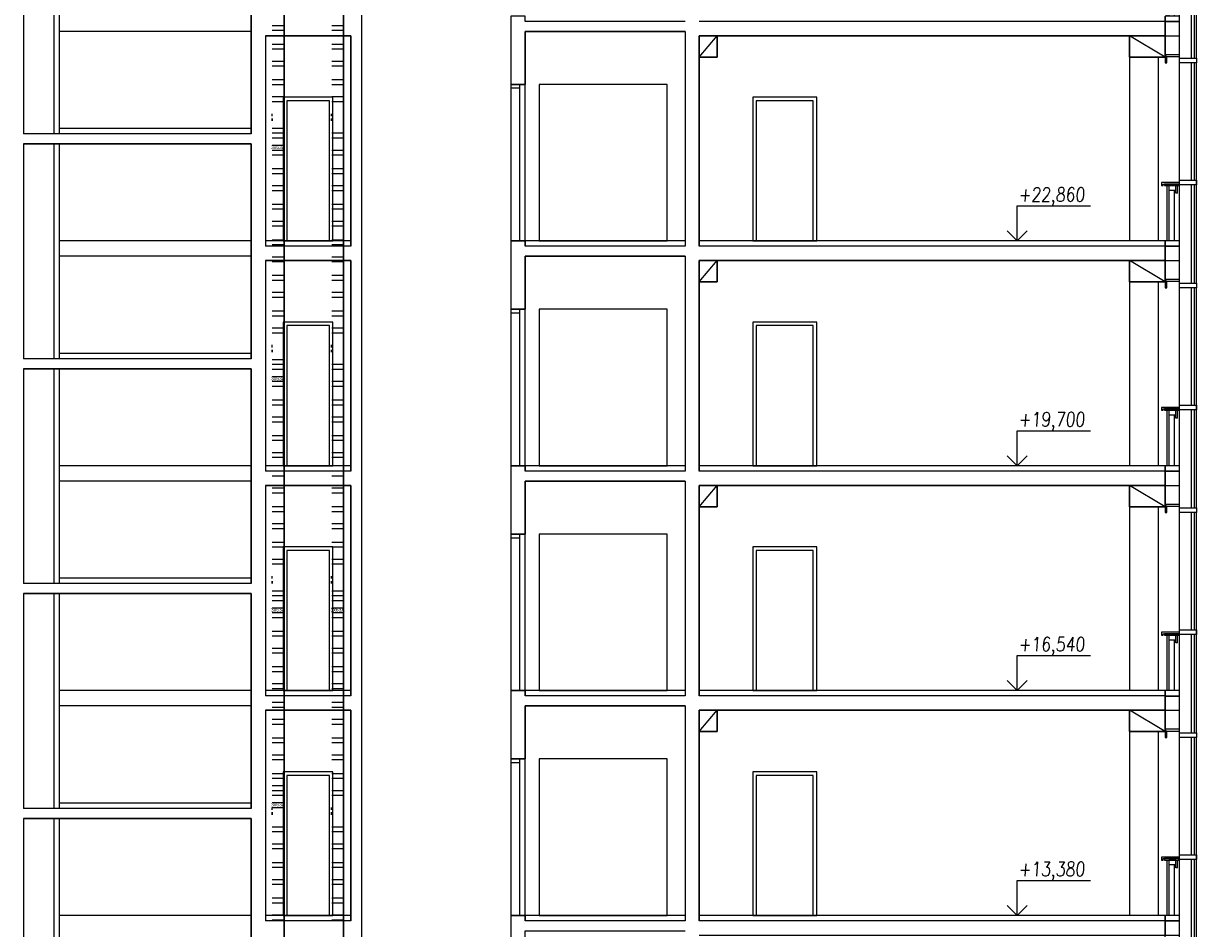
# Model space of a CAD drawing. Header units: millimetres. Extents: x 171 to 266814, y 44 to 350448.
# Tile 92 of 105: x 246774 to 263263, y 288547 to 301266. Entities that reach past the tile are written whole.
import ezdxf

# ---------------------------------------------------------------- set-up
doc = ezdxf.new("R2010")
doc.units = ezdxf.units.MM
doc.header["$LTSCALE"] = 100
doc.linetypes.add('ČÁRKOVANÁ', pattern=[19.05, 12.7, -6.35])
doc.layers.add('DVERE', color=7, linetype='Continuous', true_color=0xf00000)
for name, color, linetype in [('KOTY', 7, 'Continuous'), ('NOVA', 240, 'Continuous'), ('Přípojnice', 202, 'Continuous'), ('TENKA', 253, 'Continuous'), ('TLUSTA', 2, 'Continuous'), ('ŽB', 3, 'Continuous')]:
    doc.layers.add(name, color=color, linetype=linetype)
doc.styles.add('arial', font='arial.ttf', dxfattribs={"width": 0.8, "height": 1})
doc.styles.get("Standard").update_dxf_attribs({"font": 'arial.ttf'})

# ---------------------------------------------------------------- blocks, each defined once
blk = doc.blocks.new('FASADA REZ BLOK 2')
at = {"layer": 'NOVA', "color": 0}
for p, q in [((-175, 670), (-175, 780)), ((-175, 670), (-150, 670)), ((-150, 670), (-150, 715))]:
    blk.add_line(p, q, dxfattribs=at)
for points in [[(-441, 2503), (-200, 2503), (-200, 2568), (-441, 2568)], [(0, 2593), (-200, 2593), (-200, 2618), (0, 2618)], [(0, 2503), (-25, 2503), (-25, 2593), (0, 2593)], [(-441, 788), (-200, 788), (-200, 853), (-441, 853)], [(-200, 820), (50, 820), (50, 780), (30, 780), (30, 800), (-200, 800)], [(-190, 800), (10, 800), (10, 780), (-190, 780)], [(-150, 780), (-50, 780), (-50, 715), (-150, 715)], [(0, -75), (-200, -75), (-200, 0), (0, 0)], [(0, -275), (-200, -275), (-200, -75), (0, -75)]]:
    blk.add_lwpolyline(points, close=True, dxfattribs=at)
for points in [[(-441, -593), (-441, 2503)], [(-411, 853), (-411, 2503)], [(-371, 853), (-371, 2503)], [(-200, -593), (-200, 2503)], [(-411, -593), (-411, 788)], [(-371, -593), (-371, 788)], [(-125, 715), (-125, 0)], [(-50, 715), (-50, 0)], [(-25, 780), (-25, 0)]]:
    blk.add_lwpolyline(points, dxfattribs=at)

msp = doc.modelspace()

# ---------------------------------------------------------------- linework, layer by layer
at = {"layer": 'DVERE', "color": 253}
for p, q in [((255824.253, 300409.625), (254024.253, 300409.625)), ((254024.253, 300409.625), (254024.253, 298209.625)), ((255824.253, 298209.625), (255824.253, 300409.625)), ((251124.256, 300229.625), (250424.256, 300229.625)), ((250424.256, 300229.625), (250424.256, 298209.625)), ((251074.256, 300179.625), (250474.256, 300179.625)), ((250474.256, 300179.625), (250474.256, 298209.625)), ((251074.256, 298209.625), (251074.256, 300179.625)), ((251124.256, 298209.625), (251124.256, 300229.625)), ((257924.253, 300229.625), (257024.253, 300229.625)), ((257024.253, 300229.625), (257024.253, 298209.625)), ((257874.253, 300179.625), (257074.253, 300179.625)), ((257074.253, 300179.625), (257074.253, 298209.625)), ((257874.253, 298209.625), (257874.253, 300179.625)), ((257924.253, 298209.625), (257924.253, 300229.625)), ((250424.256, 298209.625), (251124.256, 298209.625)), ((250474.256, 298209.625), (251074.256, 298209.625)), ((254024.253, 298209.625), (255824.253, 298209.625)), ((257024.253, 298209.625), (257924.253, 298209.625)), ((257074.253, 298209.625), (257874.253, 298209.625)), ((255824.253, 297249.625), (254024.253, 297249.625)), ((254024.253, 297249.625), (254024.253, 295049.625)), ((255824.253, 295049.625), (255824.253, 297249.625)), ((251124.256, 297069.625), (250424.256, 297069.625)), ((250424.256, 297069.625), (250424.256, 295049.625)), ((251074.256, 297019.625), (250474.256, 297019.625)), ((250474.256, 297019.625), (250474.256, 295049.625)), ((251074.256, 295049.625), (251074.256, 297019.625)), ((251124.256, 295049.625), (251124.256, 297069.625)), ((257924.253, 297069.625), (257024.253, 297069.625)), ((257024.253, 297069.625), (257024.253, 295049.625)), ((257874.253, 297019.625), (257074.253, 297019.625)), ((257074.253, 297019.625), (257074.253, 295049.625)), ((257874.253, 295049.625), (257874.253, 297019.625)), ((257924.253, 295049.625), (257924.253, 297069.625)), ((250424.256, 295049.625), (251124.256, 295049.625)), ((250474.256, 295049.625), (251074.256, 295049.625)), ((254024.253, 295049.625), (255824.253, 295049.625)), ((257024.253, 295049.625), (257924.253, 295049.625)), ((257074.253, 295049.625), (257874.253, 295049.625)), ((255824.253, 294089.625), (254024.253, 294089.625)), ((254024.253, 294089.625), (254024.253, 291889.625)), ((255824.253, 291889.625), (255824.253, 294089.625)), ((251124.256, 293909.625), (250424.256, 293909.625)), ((250424.256, 293909.625), (250424.256, 291889.625)), ((251074.256, 293859.625), (250474.256, 293859.625)), ((250474.256, 293859.625), (250474.256, 291889.625)), ((251074.256, 291889.625), (251074.256, 293859.625)), ((251124.256, 291889.625), (251124.256, 293909.625)), ((257924.253, 293909.625), (257024.253, 293909.625)), ((257024.253, 293909.625), (257024.253, 291889.625)), ((257874.253, 293859.625), (257074.253, 293859.625)), ((257074.253, 293859.625), (257074.253, 291889.625)), ((257874.253, 291889.625), (257874.253, 293859.625)), ((257924.253, 291889.625), (257924.253, 293909.625)), ((250424.256, 291889.625), (251124.256, 291889.625)), ((250474.256, 291889.625), (251074.256, 291889.625)), ((254024.253, 291889.625), (255824.253, 291889.625)), ((257024.253, 291889.625), (257924.253, 291889.625)), ((257074.253, 291889.625), (257874.253, 291889.625)), ((255824.253, 290929.625), (254024.253, 290929.625)), ((254024.253, 290929.625), (254024.253, 288729.625)), ((255824.253, 288729.625), (255824.253, 290929.625)), ((251124.256, 290749.625), (250424.256, 290749.625)), ((250424.256, 290749.625), (250424.256, 288729.625)), ((251124.256, 288729.625), (251124.256, 290749.625)), ((257924.253, 290749.625), (257024.253, 290749.625)), ((257024.253, 290749.625), (257024.253, 288729.625)), ((257924.253, 288729.625), (257924.253, 290749.625)), ((251074.256, 290699.625), (250474.256, 290699.625)), ((250474.256, 290699.625), (250474.256, 288729.625)), ((251074.256, 288729.625), (251074.256, 290699.625)), ((257874.253, 290699.625), (257074.253, 290699.625)), ((257074.253, 290699.625), (257074.253, 288729.625)), ((257874.253, 288729.625), (257874.253, 290699.625)), ((250424.256, 288729.625), (251124.256, 288729.625)), ((250474.256, 288729.625), (251074.256, 288729.625)), ((254024.253, 288729.625), (255824.253, 288729.625)), ((257024.253, 288729.625), (257924.253, 288729.625)), ((257074.253, 288729.625), (257874.253, 288729.625))]:
    msp.add_line(p, q, dxfattribs=at)
at = {"layer": 'KOTY', "color": 253}
for p, q in [((260742.852, 298209.625), (260742.852, 298702.862)), ((260742.852, 298702.862), (261773.61, 298702.862)), ((260742.852, 298209.625), (260601.431, 298351.046)), ((260742.852, 298209.625), (260884.274, 298351.046)), ((260742.852, 295049.625), (260742.852, 295542.862)), ((260742.852, 295542.862), (261773.61, 295542.862)), ((260742.852, 295049.625), (260601.431, 295191.046)), ((260742.852, 295049.625), (260884.274, 295191.046)), ((260742.852, 291889.625), (260742.852, 292382.862)), ((260742.852, 292382.862), (261773.61, 292382.862)), ((260742.852, 291889.625), (260601.431, 292031.046)), ((260742.852, 291889.625), (260884.274, 292031.046)), ((260742.852, 288729.625), (260742.852, 289222.862)), ((260742.852, 289222.862), (261773.61, 289222.862)), ((260742.852, 288729.625), (260601.431, 288871.046)), ((260742.852, 288729.625), (260884.274, 288871.046))]:
    msp.add_line(p, q, dxfattribs=at)
at = {"layer": 'Přípojnice'}
for p, q in [((250270.105, 301237.951, 32.182), (250437.105, 301237.951, 32.182)), ((250270.105, 301169.951, 32.182), (250437.105, 301169.951, 32.182)), ((251107.105, 301237.951, 32.182), (251274.105, 301237.951, 32.182)), ((251107.105, 301169.951, 32.182), (251274.105, 301169.951, 32.182)), ((250270.105, 300976.951, 100.182), (250437.105, 300976.951, 100.182)), ((251107.105, 300976.951, 100.182), (251274.105, 300976.951, 100.182)), ((250270.105, 300908.951, 100.182), (250437.105, 300908.951, 100.182)), ((251107.105, 300908.951, 100.182), (251274.105, 300908.951, 100.182)), ((250270.105, 300737.951, 32.182), (250437.105, 300737.951, 32.182)), ((250270.105, 300669.951, 32.182), (250437.105, 300669.951, 32.182)), ((251107.105, 300737.951, 32.182), (251274.105, 300737.951, 32.182)), ((251107.105, 300669.951, 32.182), (251274.105, 300669.951, 32.182)), ((250270.105, 300476.951, 100.182), (250437.105, 300476.951, 100.182)), ((251107.105, 300476.951, 100.182), (251274.105, 300476.951, 100.182)), ((250270.105, 300408.951, 100.182), (250437.105, 300408.951, 100.182)), ((251107.105, 300408.951, 100.182), (251274.105, 300408.951, 100.182)), ((250270.105, 300237.951, 32.182), (250437.105, 300237.951, 32.182)), ((250270.105, 300169.951, 32.182), (250437.105, 300169.951, 32.182)), ((251107.105, 300237.951, 32.182), (251274.105, 300237.951, 32.182)), ((251107.105, 300169.951, 32.182), (251274.105, 300169.951, 32.182)), ((250269.105, 299963.951, 66.182), (250269.105, 299997.951, 66.182)), ((250438.105, 299963.951, 66.182), (250438.105, 299997.951, 66.182)), ((251106.105, 299963.951, 66.182), (251106.105, 299997.951, 66.182)), ((251275.105, 299963.951, 66.182), (251275.105, 299997.951, 66.182)), ((250269.105, 299929.951, 49.182), (250269.105, 299895.951, 49.182)), ((250438.105, 299929.951, 49.182), (250438.105, 299895.951, 49.182)), ((251106.105, 299929.951, 49.182), (251106.105, 299895.951, 49.182)), ((251275.105, 299929.951, 49.182), (251275.105, 299895.951, 49.182)), ((250270.105, 299726.951, 100.182), (250437.105, 299726.951, 100.182)), ((250270.105, 299658.951, 100.182), (250437.105, 299658.951, 100.182)), ((251107.105, 299726.951, 100.182), (251274.105, 299726.951, 100.182)), ((251107.105, 299658.951, 100.182), (251274.105, 299658.951, 100.182)), ((250270.105, 299487.951, 32.182), (250437.105, 299487.951, 32.182)), ((251107.105, 299487.951, 32.182), (251274.105, 299487.951, 32.182)), ((250270.105, 299419.951, 32.182), (250437.105, 299419.951, 32.182)), ((251107.105, 299419.951, 32.182), (251274.105, 299419.951, 32.182)), ((250270.105, 299226.951, 100.182), (250437.105, 299226.951, 100.182)), ((250270.105, 299158.951, 100.182), (250437.105, 299158.951, 100.182)), ((251107.105, 299226.951, 100.182), (251274.105, 299226.951, 100.182)), ((251107.105, 299158.951, 100.182), (251274.105, 299158.951, 100.182)), ((250270.105, 298987.951, 32.182), (250437.105, 298987.951, 32.182)), ((251107.105, 298987.951, 32.182), (251274.105, 298987.951, 32.182)), ((250270.105, 298919.951, 32.182), (250437.105, 298919.951, 32.182)), ((251107.105, 298919.951, 32.182), (251274.105, 298919.951, 32.182)), ((250270.105, 298726.951, 100.182), (250437.105, 298726.951, 100.182)), ((250270.105, 298658.951, 100.182), (250437.105, 298658.951, 100.182)), ((251107.105, 298726.951, 100.182), (251274.105, 298726.951, 100.182)), ((251107.105, 298658.951, 100.182), (251274.105, 298658.951, 100.182)), ((250270.105, 298487.951, 32.182), (250437.105, 298487.951, 32.182)), ((251107.105, 298487.951, 32.182), (251274.105, 298487.951, 32.182)), ((250270.105, 298419.951, 32.182), (250437.105, 298419.951, 32.182)), ((251107.105, 298419.951, 32.182), (251274.105, 298419.951, 32.182)), ((250270.105, 298226.951, 100.182), (250437.105, 298226.951, 100.182)), ((250270.105, 298158.951, 100.182), (250437.105, 298158.951, 100.182)), ((251107.105, 298226.951, 100.182), (251274.105, 298226.951, 100.182)), ((251107.105, 298158.951, 100.182), (251274.105, 298158.951, 100.182)), ((250270.105, 297987.951, 32.182), (250437.105, 297987.951, 32.182)), ((251107.105, 297987.951, 32.182), (251274.105, 297987.951, 32.182)), ((250270.105, 297919.951, 32.182), (250437.105, 297919.951, 32.182)), ((251107.105, 297919.951, 32.182), (251274.105, 297919.951, 32.182)), ((250270.105, 297726.951, 100.182), (250437.105, 297726.951, 100.182)), ((250270.105, 297658.951, 100.182), (250437.105, 297658.951, 100.182)), ((251107.105, 297726.951, 100.182), (251274.105, 297726.951, 100.182)), ((251107.105, 297658.951, 100.182), (251274.105, 297658.951, 100.182)), ((250270.105, 297487.951, 32.182), (250437.105, 297487.951, 32.182)), ((251107.105, 297487.951, 32.182), (251274.105, 297487.951, 32.182)), ((250270.105, 297419.951, 32.182), (250437.105, 297419.951, 32.182)), ((251107.105, 297419.951, 32.182), (251274.105, 297419.951, 32.182)), ((250270.105, 297226.951, 100.182), (250437.105, 297226.951, 100.182)), ((250270.105, 297158.951, 100.182), (250437.105, 297158.951, 100.182)), ((251107.105, 297226.951, 100.182), (251274.105, 297226.951, 100.182)), ((251107.105, 297158.951, 100.182), (251274.105, 297158.951, 100.182)), ((250270.105, 296987.951, 32.182), (250437.105, 296987.951, 32.182)), ((251107.105, 296987.951, 32.182), (251274.105, 296987.951, 32.182)), ((250270.105, 296919.951, 32.182), (250437.105, 296919.951, 32.182)), ((251107.105, 296919.951, 32.182), (251274.105, 296919.951, 32.182)), ((250269.105, 296713.951, 66.182), (250269.105, 296747.951, 66.182)), ((250269.105, 296679.951, 49.182), (250269.105, 296645.951, 49.182)), ((250438.105, 296713.951, 66.182), (250438.105, 296747.951, 66.182)), ((250438.105, 296679.951, 49.182), (250438.105, 296645.951, 49.182)), ((251106.105, 296713.951, 66.182), (251106.105, 296747.951, 66.182)), ((251106.105, 296679.951, 49.182), (251106.105, 296645.951, 49.182)), ((251275.105, 296713.951, 66.182), (251275.105, 296747.951, 66.182)), ((251275.105, 296679.951, 49.182), (251275.105, 296645.951, 49.182)), ((250270.105, 296476.951, 100.182), (250437.105, 296476.951, 100.182)), ((251107.105, 296476.951, 100.182), (251274.105, 296476.951, 100.182)), ((250270.105, 296408.951, 100.182), (250437.105, 296408.951, 100.182)), ((251107.105, 296408.951, 100.182), (251274.105, 296408.951, 100.182)), ((250270.105, 296237.951, 32.182), (250437.105, 296237.951, 32.182)), ((250270.105, 296169.951, 32.182), (250437.105, 296169.951, 32.182)), ((251107.105, 296237.951, 32.182), (251274.105, 296237.951, 32.182)), ((251107.105, 296169.951, 32.182), (251274.105, 296169.951, 32.182)), ((250270.105, 295976.951, 100.182), (250437.105, 295976.951, 100.182)), ((250270.105, 295908.951, 100.182), (250437.105, 295908.951, 100.182)), ((251107.105, 295976.951, 100.182), (251274.105, 295976.951, 100.182)), ((251107.105, 295908.951, 100.182), (251274.105, 295908.951, 100.182)), ((250270.105, 295737.951, 32.182), (250437.105, 295737.951, 32.182)), ((250270.105, 295669.951, 32.182), (250437.105, 295669.951, 32.182)), ((251107.105, 295737.951, 32.182), (251274.105, 295737.951, 32.182)), ((251107.105, 295669.951, 32.182), (251274.105, 295669.951, 32.182)), ((250270.105, 295476.951, 100.182), (250437.105, 295476.951, 100.182)), ((250270.105, 295408.951, 100.182), (250437.105, 295408.951, 100.182)), ((251107.105, 295476.951, 100.182), (251274.105, 295476.951, 100.182)), ((251107.105, 295408.951, 100.182), (251274.105, 295408.951, 100.182)), ((250270.105, 295237.951, 32.182), (250437.105, 295237.951, 32.182)), ((250270.105, 295169.951, 32.182), (250437.105, 295169.951, 32.182)), ((251107.105, 295237.951, 32.182), (251274.105, 295237.951, 32.182)), ((251107.105, 295169.951, 32.182), (251274.105, 295169.951, 32.182)), ((250270.105, 294976.951, 100.182), (250437.105, 294976.951, 100.182)), ((250270.105, 294908.951, 100.182), (250437.105, 294908.951, 100.182)), ((251107.105, 294976.951, 100.182), (251274.105, 294976.951, 100.182)), ((251107.105, 294908.951, 100.182), (251274.105, 294908.951, 100.182)), ((250270.105, 294737.951, 32.182), (250437.105, 294737.951, 32.182)), ((250270.105, 294669.951, 32.182), (250437.105, 294669.951, 32.182)), ((251107.105, 294737.951, 32.182), (251274.105, 294737.951, 32.182)), ((251107.105, 294669.951, 32.182), (251274.105, 294669.951, 32.182)), ((250270.105, 294476.951, 100.182), (250437.105, 294476.951, 100.182)), ((250270.105, 294408.951, 100.182), (250437.105, 294408.951, 100.182)), ((251107.105, 294476.951, 100.182), (251274.105, 294476.951, 100.182)), ((251107.105, 294408.951, 100.182), (251274.105, 294408.951, 100.182)), ((250270.105, 294237.951, 32.182), (250437.105, 294237.951, 32.182)), ((250270.105, 294169.951, 32.182), (250437.105, 294169.951, 32.182)), ((251107.105, 294237.951, 32.182), (251274.105, 294237.951, 32.182)), ((251107.105, 294169.951, 32.182), (251274.105, 294169.951, 32.182)), ((250270.105, 293976.951, 100.182), (250437.105, 293976.951, 100.182)), ((250270.105, 293908.951, 100.182), (250437.105, 293908.951, 100.182)), ((251107.105, 293976.951, 100.182), (251274.105, 293976.951, 100.182)), ((251107.105, 293908.951, 100.182), (251274.105, 293908.951, 100.182)), ((250270.105, 293737.951, 32.182), (250437.105, 293737.951, 32.182)), ((251107.105, 293737.951, 32.182), (251274.105, 293737.951, 32.182)), ((250270.105, 293669.951, 32.182), (250437.105, 293669.951, 32.182)), ((251107.105, 293669.951, 32.182), (251274.105, 293669.951, 32.182)), ((250269.105, 293463.951, 66.182), (250269.105, 293497.951, 66.182)), ((250269.105, 293429.951, 49.182), (250269.105, 293395.951, 49.182)), ((250438.105, 293463.951, 66.182), (250438.105, 293497.951, 66.182)), ((250438.105, 293429.951, 49.182), (250438.105, 293395.951, 49.182)), ((251106.105, 293463.951, 66.182), (251106.105, 293497.951, 66.182)), ((251106.105, 293429.951, 49.182), (251106.105, 293395.951, 49.182)), ((251275.105, 293463.951, 66.182), (251275.105, 293497.951, 66.182)), ((251275.105, 293429.951, 49.182), (251275.105, 293395.951, 49.182)), ((250270.105, 293226.951, 100.182), (250437.105, 293226.951, 100.182)), ((251107.105, 293226.951, 100.182), (251274.105, 293226.951, 100.182)), ((250270.105, 293158.951, 100.182), (250437.105, 293158.951, 100.182)), ((251107.105, 293158.951, 100.182), (251274.105, 293158.951, 100.182)), ((250270.105, 292987.951, 32.182), (250437.105, 292987.951, 32.182)), ((250270.105, 292919.951, 32.182), (250437.105, 292919.951, 32.182)), ((251107.105, 292987.951, 32.182), (251274.105, 292987.951, 32.182)), ((251107.105, 292919.951, 32.182), (251274.105, 292919.951, 32.182)), ((250270.105, 292726.951, 100.182), (250437.105, 292726.951, 100.182)), ((251107.105, 292726.951, 100.182), (251274.105, 292726.951, 100.182)), ((250270.105, 292658.951, 100.182), (250437.105, 292658.951, 100.182)), ((251107.105, 292658.951, 100.182), (251274.105, 292658.951, 100.182)), ((250270.105, 292487.951, 32.182), (250437.105, 292487.951, 32.182)), ((250270.105, 292419.951, 32.182), (250437.105, 292419.951, 32.182)), ((251107.105, 292487.951, 32.182), (251274.105, 292487.951, 32.182)), ((251107.105, 292419.951, 32.182), (251274.105, 292419.951, 32.182)), ((250270.105, 292226.951, 100.182), (250437.105, 292226.951, 100.182)), ((251107.105, 292226.951, 100.182), (251274.105, 292226.951, 100.182)), ((250270.105, 292158.951, 100.182), (250437.105, 292158.951, 100.182)), ((251107.105, 292158.951, 100.182), (251274.105, 292158.951, 100.182)), ((250270.105, 291987.951, 32.182), (250437.105, 291987.951, 32.182)), ((250270.105, 291919.951, 32.182), (250437.105, 291919.951, 32.182)), ((251107.105, 291987.951, 32.182), (251274.105, 291987.951, 32.182)), ((251107.105, 291919.951, 32.182), (251274.105, 291919.951, 32.182)), ((250270.105, 291726.951, 100.182), (250437.105, 291726.951, 100.182)), ((251107.105, 291726.951, 100.182), (251274.105, 291726.951, 100.182)), ((250270.105, 291658.951, 100.182), (250437.105, 291658.951, 100.182)), ((251107.105, 291658.951, 100.182), (251274.105, 291658.951, 100.182)), ((250270.105, 291487.951, 32.182), (250437.105, 291487.951, 32.182)), ((250270.105, 291419.951, 32.182), (250437.105, 291419.951, 32.182)), ((251107.105, 291487.951, 32.182), (251274.105, 291487.951, 32.182)), ((251107.105, 291419.951, 32.182), (251274.105, 291419.951, 32.182)), ((250270.105, 291226.951, 100.182), (250437.105, 291226.951, 100.182)), ((251107.105, 291226.951, 100.182), (251274.105, 291226.951, 100.182)), ((250270.105, 291158.951, 100.182), (250437.105, 291158.951, 100.182)), ((251107.105, 291158.951, 100.182), (251274.105, 291158.951, 100.182)), ((250270.105, 290987.951, 32.182), (250437.105, 290987.951, 32.182)), ((250270.105, 290919.951, 32.182), (250437.105, 290919.951, 32.182)), ((251107.105, 290987.951, 32.182), (251274.105, 290987.951, 32.182)), ((251107.105, 290919.951, 32.182), (251274.105, 290919.951, 32.182)), ((250270.105, 290726.951, 100.182), (250437.105, 290726.951, 100.182)), ((251107.105, 290726.951, 100.182), (251274.105, 290726.951, 100.182)), ((250270.105, 290658.951, 100.182), (250437.105, 290658.951, 100.182)), ((251107.105, 290658.951, 100.182), (251274.105, 290658.951, 100.182)), ((250270.105, 290487.951, 32.182), (250437.105, 290487.951, 32.182)), ((250270.105, 290419.951, 32.182), (250437.105, 290419.951, 32.182)), ((251107.105, 290487.951, 32.182), (251274.105, 290487.951, 32.182)), ((251107.105, 290419.951, 32.182), (251274.105, 290419.951, 32.182)), ((250269.105, 290213.951, 66.182), (250269.105, 290247.951, 66.182)), ((250438.105, 290213.951, 66.182), (250438.105, 290247.951, 66.182)), ((251106.105, 290213.951, 66.182), (251106.105, 290247.951, 66.182)), ((251275.105, 290213.951, 66.182), (251275.105, 290247.951, 66.182)), ((250269.105, 290179.951, 49.182), (250269.105, 290145.951, 49.182)), ((250438.105, 290179.951, 49.182), (250438.105, 290145.951, 49.182)), ((251106.105, 290179.951, 49.182), (251106.105, 290145.951, 49.182)), ((251275.105, 290179.951, 49.182), (251275.105, 290145.951, 49.182)), ((250270.105, 289976.951, 100.182), (250437.105, 289976.951, 100.182)), ((250270.105, 289908.951, 100.182), (250437.105, 289908.951, 100.182)), ((251107.105, 289976.951, 100.182), (251274.105, 289976.951, 100.182)), ((251107.105, 289908.951, 100.182), (251274.105, 289908.951, 100.182)), ((250270.105, 289737.951, 32.182), (250437.105, 289737.951, 32.182)), ((251107.105, 289737.951, 32.182), (251274.105, 289737.951, 32.182)), ((250270.105, 289669.951, 32.182), (250437.105, 289669.951, 32.182)), ((251107.105, 289669.951, 32.182), (251274.105, 289669.951, 32.182)), ((250270.105, 289476.951, 100.182), (250437.105, 289476.951, 100.182)), ((250270.105, 289408.951, 100.182), (250437.105, 289408.951, 100.182)), ((251107.105, 289476.951, 100.182), (251274.105, 289476.951, 100.182)), ((251107.105, 289408.951, 100.182), (251274.105, 289408.951, 100.182)), ((250270.105, 289237.951, 32.182), (250437.105, 289237.951, 32.182)), ((251107.105, 289237.951, 32.182), (251274.105, 289237.951, 32.182)), ((250270.105, 289169.951, 32.182), (250437.105, 289169.951, 32.182)), ((251107.105, 289169.951, 32.182), (251274.105, 289169.951, 32.182)), ((250270.105, 288976.951, 100.182), (250437.105, 288976.951, 100.182)), ((250270.105, 288908.951, 100.182), (250437.105, 288908.951, 100.182)), ((251107.105, 288976.951, 100.182), (251274.105, 288976.951, 100.182)), ((251107.105, 288908.951, 100.182), (251274.105, 288908.951, 100.182)), ((250270.105, 288737.951, 32.182), (250437.105, 288737.951, 32.182)), ((251107.105, 288737.951, 32.182), (251274.105, 288737.951, 32.182)), ((250270.105, 288669.951, 32.182), (250437.105, 288669.951, 32.182)), ((251107.105, 288669.951, 32.182), (251274.105, 288669.951, 32.182))]:
    msp.add_line(p, q, dxfattribs=at)
at = {"layer": 'Přípojnice', "color": 3}
for p, q in [((250270.105, 299794.951, 200.364), (250437.105, 299794.951, 200.364)), ((250270.105, 299726.951, 200.364), (250437.105, 299726.951, 200.364)), ((250270.105, 299555.951, 132.364), (250437.105, 299555.951, 132.364)), ((250270.105, 299487.951, 132.364), (250437.105, 299487.951, 132.364)), ((250270.105, 296544.951, 200.364), (250437.105, 296544.951, 200.364)), ((250270.105, 296476.951, 200.364), (250437.105, 296476.951, 200.364)), ((250270.105, 296305.951, 132.364), (250437.105, 296305.951, 132.364)), ((250270.105, 296237.951, 132.364), (250437.105, 296237.951, 132.364)), ((250270.105, 293294.951, 200.364), (250437.105, 293294.951, 200.364)), ((250270.105, 293226.951, 200.364), (250437.105, 293226.951, 200.364)), ((251107.105, 293294.951, 200.364), (251274.105, 293294.951, 200.364)), ((251107.105, 293226.951, 200.364), (251274.105, 293226.951, 200.364)), ((250270.105, 293055.951, 132.364), (250437.105, 293055.951, 132.364)), ((251107.105, 293055.951, 132.364), (251274.105, 293055.951, 132.364)), ((250270.105, 292987.951, 132.364), (250437.105, 292987.951, 132.364)), ((251107.105, 292987.951, 132.364), (251274.105, 292987.951, 132.364)), ((250270.105, 290555.951, 132.364), (250437.105, 290555.951, 132.364)), ((250270.105, 290487.951, 132.364), (250437.105, 290487.951, 132.364)), ((250270.105, 290316.951, 64.364), (250437.105, 290316.951, 64.364)), ((250270.105, 290248.951, 64.364), (250437.105, 290248.951, 64.364))]:
    msp.add_line(p, q, dxfattribs=at)
at = {"layer": 'Přípojnice'}
for points in [[(250438.105, 299946.951, 32.182), (250438.105, 303196.951, 32.182), (250438.105, 303196.951, 100.182), (250438.105, 299946.951, 100.182)], [(251275.105, 299946.951, 32.182), (251275.105, 303196.951, 32.182), (251275.105, 303196.951, 100.182), (251275.105, 299946.951, 100.182)], [(250438.105, 296696.951, 32.182), (250438.105, 299946.951, 32.182), (250438.105, 299946.951, 100.182), (250438.105, 296696.951, 100.182)], [(251275.105, 296696.951, 32.182), (251275.105, 299946.951, 32.182), (251275.105, 299946.951, 100.182), (251275.105, 296696.951, 100.182)], [(250438.105, 293446.951, 32.182), (250438.105, 296696.951, 32.182), (250438.105, 296696.951, 100.182), (250438.105, 293446.951, 100.182)], [(251275.105, 293446.951, 32.182), (251275.105, 296696.951, 32.182), (251275.105, 296696.951, 100.182), (251275.105, 293446.951, 100.182)], [(250438.105, 290196.951, 32.182), (250438.105, 293446.951, 32.182), (250438.105, 293446.951, 100.182), (250438.105, 290196.951, 100.182)], [(251275.105, 290196.951, 32.182), (251275.105, 293446.951, 32.182), (251275.105, 293446.951, 100.182), (251275.105, 290196.951, 100.182)], [(250438.105, 286946.951, 32.182), (250438.105, 290196.951, 32.182), (250438.105, 290196.951, 100.182), (250438.105, 286946.951, 100.182)], [(251275.105, 286946.951, 32.182), (251275.105, 290196.951, 32.182), (251275.105, 290196.951, 100.182), (251275.105, 286946.951, 100.182)]]:
    msp.add_polyline3d(points, dxfattribs=at)
at = {"layer": 'Přípojnice', "extrusion": (1, 7.9602e-16, -6.12323e-17)}
for centre in [(299912.951, 66.182, 250269.105), (299912.951, 66.182, 250438.105), (299912.951, 66.182, 251106.105), (299912.951, 66.182, 251275.105)]:
    msp.add_circle(centre, 17, dxfattribs=at)
at = {"layer": 'Přípojnice', "extrusion": (1, 6.73556e-16, -6.12323e-17)}
for centre in [(296662.951, 66.182, 250269.105), (296662.951, 66.182, 250438.105), (296662.951, 66.182, 251106.105), (296662.951, 66.182, 251275.105)]:
    msp.add_circle(centre, 17, dxfattribs=at)
at = {"layer": 'Přípojnice', "extrusion": (1, 5.51091e-16, -6.12323e-17)}
for centre in [(293412.951, 66.182, 250269.105), (293412.951, 66.182, 250438.105), (293412.951, 66.182, 251106.105), (293412.951, 66.182, 251275.105)]:
    msp.add_circle(centre, 17, dxfattribs=at)
at = {"layer": 'Přípojnice', "extrusion": (1, 4.28626e-16, -6.12323e-17)}
for centre in [(290162.951, 66.182, 250269.105), (290162.951, 66.182, 250438.105), (290162.951, 66.182, 251106.105), (290162.951, 66.182, 251275.105)]:
    msp.add_circle(centre, 17, dxfattribs=at)
at = {"layer": 'TENKA', "color": 253, "linetype": 'ČÁRKOVANÁ', "ltscale": 10}
for p, q in [((249974.253, 301154.625), (247274.253, 301154.625)), ((262722.365, 300794.597), (262722.365, 298209.597)), ((249974.253, 298209.625), (247274.253, 298209.625)), ((249974.253, 297994.625), (247274.253, 297994.625)), ((262722.365, 297634.597), (262722.365, 295049.597)), ((249974.253, 295049.625), (247274.253, 295049.625)), ((249974.253, 294834.625), (247274.253, 294834.625)), ((262722.365, 294474.597), (262722.365, 291889.597)), ((249974.253, 291889.625), (247274.253, 291889.625)), ((249974.253, 291674.625), (247274.253, 291674.625)), ((262722.365, 291314.597), (262722.365, 288729.597)), ((249974.253, 288729.625), (247274.253, 288729.625))]:
    msp.add_line(p, q, dxfattribs=at)
at = {"layer": 'TENKA', "color": 253}
for p, q in [((256274.253, 300794.625), (256524.253, 301094.625)), ((262822.365, 300794.597), (262322.365, 301094.597)), ((262322.365, 301094.597), (262322.365, 298209.597)), ((253749.253, 300409.625), (253624.253, 300409.625)), ((253824.253, 300409.625), (253624.253, 300409.625)), ((253624.253, 300409.625), (253624.253, 298209.625)), ((253624.253, 300359.625), (253749.253, 300359.625)), ((253749.253, 298209.625), (253749.253, 300409.625)), ((253824.253, 298209.625), (253824.253, 300409.625)), ((253624.253, 300229.625), (253624.253, 300179.625)), ((253749.253, 300179.625), (253749.253, 300229.625)), ((249974.253, 299714.625), (247274.253, 299714.625)), ((251374.253, 298134.625), (250174.253, 298134.625)), ((253624.253, 298209.625), (253824.253, 298209.625)), ((253824.253, 298209.625), (253824.253, 298134.625)), ((256074.253, 298134.625), (253824.253, 298134.625)), ((262824.253, 298134.625), (256274.253, 298134.625)), ((256274.253, 297634.625), (256524.253, 297934.625)), ((262822.365, 297634.597), (262322.365, 297934.597)), ((262322.365, 297934.597), (262322.365, 295049.597)), ((253749.253, 297249.625), (253624.253, 297249.625)), ((253824.253, 297249.625), (253624.253, 297249.625)), ((253624.253, 297249.625), (253624.253, 295049.625)), ((253624.253, 297199.625), (253749.253, 297199.625)), ((253749.253, 295049.625), (253749.253, 297249.625)), ((253824.253, 295049.625), (253824.253, 297249.625)), ((253624.253, 297069.625), (253624.253, 297019.625)), ((253749.253, 297019.625), (253749.253, 297069.625)), ((249974.253, 296554.625), (247274.253, 296554.625)), ((253624.253, 295049.625), (253824.253, 295049.625)), ((253824.253, 295049.625), (253824.253, 294974.625)), ((251374.253, 294974.625), (250174.253, 294974.625)), ((256074.253, 294974.625), (253824.253, 294974.625)), ((262824.253, 294974.625), (256274.253, 294974.625)), ((256274.253, 294474.625), (256524.253, 294774.625)), ((262822.365, 294474.597), (262322.365, 294774.597)), ((262322.365, 294774.597), (262322.365, 291889.597)), ((253749.253, 294089.625), (253624.253, 294089.625)), ((253824.253, 294089.625), (253624.253, 294089.625)), ((253624.253, 294089.625), (253624.253, 291889.625)), ((253624.253, 294039.625), (253749.253, 294039.625)), ((253749.253, 291889.625), (253749.253, 294089.625)), ((253824.253, 291889.625), (253824.253, 294089.625)), ((253624.253, 293909.625), (253624.253, 293859.625)), ((253749.253, 293859.625), (253749.253, 293909.625)), ((249974.253, 293394.625), (247274.253, 293394.625)), ((253624.253, 291889.625), (253824.253, 291889.625)), ((253824.253, 291889.625), (253824.253, 291814.625)), ((251374.253, 291814.625), (250174.253, 291814.625)), ((256074.253, 291814.625), (253824.253, 291814.625)), ((262824.253, 291814.625), (256274.253, 291814.625)), ((256274.253, 291314.625), (256524.253, 291614.625)), ((262822.365, 291314.597), (262322.365, 291614.597)), ((262322.365, 291614.597), (262322.365, 288729.597)), ((253749.253, 290929.625), (253624.253, 290929.625)), ((253824.253, 290929.625), (253624.253, 290929.625)), ((253624.253, 290929.625), (253624.253, 288729.625)), ((253624.253, 290879.625), (253749.253, 290879.625)), ((253749.253, 288729.625), (253749.253, 290929.625)), ((253824.253, 288729.625), (253824.253, 290929.625)), ((253624.253, 290749.625), (253624.253, 290699.625)), ((253749.253, 290699.625), (253749.253, 290749.625)), ((249974.253, 290234.625), (247274.253, 290234.625)), ((253624.253, 288729.625), (253824.253, 288729.625)), ((253824.253, 288729.625), (253824.253, 288654.625)), ((251374.253, 288654.625), (250174.253, 288654.625)), ((256074.253, 288654.625), (253824.253, 288654.625)), ((262824.253, 288654.625), (256274.253, 288654.625))]:
    msp.add_line(p, q, dxfattribs=at)
at = {"layer": 'TLUSTA', "color": 253}
for p, q in [((246774.253, 302734.625), (246774.253, 299714.625)), ((247199.253, 302734.625), (247199.253, 299714.625)), ((247274.253, 302734.625), (247274.253, 299714.625)), ((249974.253, 302734.625), (249974.253, 299714.625)), ((249974.253, 302734.625), (249974.253, 299714.625)), ((253624.253, 301369.625), (253624.253, 300409.625)), ((262822.365, 301094.597), (262822.365, 301369.597)), ((250174.253, 301094.625), (250174.253, 298134.625)), ((251374.253, 301094.625), (250174.253, 301094.625)), ((251374.253, 301094.625), (251374.253, 298134.625)), ((253824.253, 301154.625), (253824.253, 300409.625)), ((256074.253, 301154.625), (253824.253, 301154.625)), ((256274.253, 301094.625), (256524.253, 301094.625)), ((256274.253, 300794.625), (256274.253, 301094.625)), ((262824.253, 301094.625), (256274.253, 301094.625)), ((256274.253, 301094.625), (256274.253, 298134.625)), ((256524.253, 301094.625), (256524.253, 300794.625)), ((262822.365, 301094.597), (262322.365, 301094.597)), ((262322.365, 301094.597), (262322.365, 300794.597)), ((262822.365, 300794.597), (262822.365, 301094.597)), ((256524.253, 300794.625), (256274.253, 300794.625)), ((262322.365, 300794.597), (262822.365, 300794.597)), ((253624.253, 300409.625), (253824.253, 300409.625)), ((249974.253, 299789.625), (247274.253, 299789.625)), ((247274.253, 299714.625), (246774.253, 299714.625)), ((249974.253, 299574.625), (246774.253, 299574.625)), ((246774.253, 299574.625), (246774.253, 296554.625)), ((247199.253, 299574.625), (247199.253, 296554.625)), ((247274.253, 299574.625), (247274.253, 296554.625)), ((249974.253, 299574.625), (249974.253, 296554.625)), ((249974.253, 299574.625), (249974.253, 296554.625)), ((251374.253, 298209.625), (250174.253, 298209.625)), ((253624.253, 298209.625), (253624.253, 297249.625)), ((256074.253, 298209.625), (253624.253, 298209.625)), ((262824.253, 298209.625), (256274.253, 298209.625)), ((262822.365, 297634.597), (262822.365, 298209.597)), ((253824.253, 297994.625), (253824.253, 297249.625)), ((256074.253, 297994.625), (253824.253, 297994.625)), ((250174.253, 297934.625), (250174.253, 294974.625)), ((251374.253, 297934.625), (250174.253, 297934.625)), ((251374.253, 297934.625), (251374.253, 294974.625)), ((256274.253, 297934.625), (256524.253, 297934.625)), ((256274.253, 297634.625), (256274.253, 297934.625)), ((262824.253, 297934.625), (256274.253, 297934.625)), ((256274.253, 297934.625), (256274.253, 294974.625)), ((256524.253, 297934.625), (256524.253, 297634.625)), ((262822.365, 297934.597), (262322.365, 297934.597)), ((262322.365, 297934.597), (262322.365, 297634.597)), ((256524.253, 297634.625), (256274.253, 297634.625)), ((262322.365, 297634.597), (262822.365, 297634.597)), ((253624.253, 297249.625), (253824.253, 297249.625)), ((247274.253, 296554.625), (246774.253, 296554.625)), ((249974.253, 296629.625), (247274.253, 296629.625)), ((249974.253, 296414.625), (246774.253, 296414.625)), ((246774.253, 296414.625), (246774.253, 293394.625)), ((247199.253, 296414.625), (247199.253, 293394.625)), ((247274.253, 296414.625), (247274.253, 293394.625)), ((249974.253, 296414.625), (249974.253, 293394.625)), ((249974.253, 296414.625), (249974.253, 293394.625)), ((251374.253, 295049.625), (250174.253, 295049.625)), ((253624.253, 295049.625), (253624.253, 294089.625)), ((256074.253, 295049.625), (253624.253, 295049.625)), ((262824.253, 295049.625), (256274.253, 295049.625)), ((262822.365, 294774.597), (262822.365, 295049.597)), ((253824.253, 294834.625), (253824.253, 294089.625)), ((256074.253, 294834.625), (253824.253, 294834.625)), ((250174.253, 294774.625), (250174.253, 291814.625)), ((251374.253, 294774.625), (250174.253, 294774.625)), ((251374.253, 294774.625), (251374.253, 291814.625)), ((256274.253, 294774.625), (256524.253, 294774.625)), ((256274.253, 294474.625), (256274.253, 294774.625)), ((262824.253, 294774.625), (256274.253, 294774.625)), ((256274.253, 294774.625), (256274.253, 291814.625)), ((256524.253, 294774.625), (256524.253, 294474.625)), ((262822.365, 294774.597), (262322.365, 294774.597)), ((262322.365, 294774.597), (262322.365, 294474.597)), ((262822.365, 294474.597), (262822.365, 294774.597)), ((256524.253, 294474.625), (256274.253, 294474.625)), ((262322.365, 294474.597), (262822.365, 294474.597)), ((253624.253, 294089.625), (253824.253, 294089.625)), ((247274.253, 293394.625), (246774.253, 293394.625)), ((249974.253, 293469.625), (247274.253, 293469.625)), ((249974.253, 293254.625), (246774.253, 293254.625)), ((246774.253, 293254.625), (246774.253, 290234.625)), ((247199.253, 293254.625), (247199.253, 290234.625)), ((247274.253, 293254.625), (247274.253, 290234.625)), ((249974.253, 293254.625), (249974.253, 290234.625)), ((249974.253, 293254.625), (249974.253, 290234.625)), ((251374.253, 291889.625), (250174.253, 291889.625)), ((253624.253, 291889.625), (253624.253, 290929.625)), ((256074.253, 291889.625), (253624.253, 291889.625)), ((262824.253, 291889.625), (256274.253, 291889.625)), ((262822.365, 291614.597), (262822.365, 291889.597)), ((250174.253, 291614.625), (250174.253, 288654.625)), ((251374.253, 291614.625), (250174.253, 291614.625)), ((251374.253, 291614.625), (251374.253, 288654.625)), ((253824.253, 291674.625), (253824.253, 290929.625)), ((256074.253, 291674.625), (253824.253, 291674.625)), ((256274.253, 291614.625), (256524.253, 291614.625)), ((256274.253, 291314.625), (256274.253, 291614.625)), ((262824.253, 291614.625), (256274.253, 291614.625)), ((256274.253, 291614.625), (256274.253, 288654.625)), ((256524.253, 291614.625), (256524.253, 291314.625)), ((262822.365, 291614.597), (262322.365, 291614.597)), ((262322.365, 291614.597), (262322.365, 291314.597)), ((262822.365, 291314.597), (262822.365, 291614.597)), ((256524.253, 291314.625), (256274.253, 291314.625)), ((262322.365, 291314.597), (262822.365, 291314.597)), ((253624.253, 290929.625), (253824.253, 290929.625)), ((247274.253, 290234.625), (246774.253, 290234.625)), ((249974.253, 290309.625), (247274.253, 290309.625)), ((249974.253, 290094.625), (246774.253, 290094.625)), ((246774.253, 290094.625), (246774.253, 287074.625)), ((247199.253, 290094.625), (247199.253, 287074.625)), ((247274.253, 290094.625), (247274.253, 287074.625)), ((249974.253, 290094.625), (249974.253, 287074.625)), ((249974.253, 290094.625), (249974.253, 287074.625)), ((251374.253, 288729.625), (250174.253, 288729.625)), ((253624.253, 288729.625), (253624.253, 287769.625)), ((256074.253, 288729.625), (253624.253, 288729.625)), ((262824.253, 288729.625), (256274.253, 288729.625)), ((262822.365, 288154.597), (262822.365, 288729.597))]:
    msp.add_line(p, q, dxfattribs=at)
at = {"layer": 'ŽB', "color": 253}
for p, q in [((251524.253, 332894.625), (251524.253, 264329.625)), ((256074.253, 301154.625), (256074.253, 298134.625)), ((256074.253, 297994.625), (256074.253, 294974.625)), ((256074.253, 294834.625), (256074.253, 291814.625)), ((256074.253, 291674.625), (256074.253, 288654.625))]:
    msp.add_line(p, q, dxfattribs=at)
for points in [[(251524.253, 332694.625), (251524.253, 266629.625), (251374.253, 266629.625), (251374.253, 269864.625)], [(246774.253, 302734.625), (246774.253, 299714.625)], [(249974.253, 299714.625), (249974.253, 302734.625)], [(256074.253, 301294.625), (253824.253, 301294.625), (253824.253, 301369.625), (253624.253, 301369.625), (253624.253, 300409.625), (253624.253, 300409.625), (253824.253, 300409.625), (253824.253, 301154.625), (256074.253, 301154.625)], [(256274.253, 301094.625), (262822.365, 301094.597), (262822.365, 301294.597), (256274.253, 301294.625)], [(250174.253, 301094.625), (250174.253, 298134.625)], [(250174.253, 301094.625), (251374.253, 301094.625)], [(251374.253, 298134.625), (251374.253, 301094.625)], [(256074.253, 301154.625), (256074.253, 298134.625)], [(256274.253, 298134.625), (256274.253, 301094.625)], [(249974.253, 299714.625), (246774.253, 299714.625)], [(246774.253, 299574.625), (246774.253, 296554.625)], [(246774.253, 299574.625), (249974.253, 299574.625)], [(249974.253, 296554.625), (249974.253, 299574.625)], [(251374.253, 298134.625), (250174.253, 298134.625)], [(256074.253, 298134.625), (253824.253, 298134.625), (253824.253, 298209.625), (253624.253, 298209.625), (253624.253, 297249.625), (253624.253, 297249.625), (253824.253, 297249.625), (253824.253, 297994.625), (256074.253, 297994.625)], [(256274.253, 297934.625), (262822.365, 297934.597), (262822.365, 298134.597), (256274.253, 298134.625)], [(256074.253, 297994.625), (256074.253, 294974.625)], [(250174.253, 297934.625), (250174.253, 294974.625)], [(250174.253, 297934.625), (251374.253, 297934.625)], [(251374.253, 294974.625), (251374.253, 297934.625)], [(256274.253, 294974.625), (256274.253, 297934.625)], [(249974.253, 296554.625), (246774.253, 296554.625)], [(246774.253, 296414.625), (246774.253, 293394.625)], [(246774.253, 296414.625), (249974.253, 296414.625)], [(249974.253, 293394.625), (249974.253, 296414.625)], [(256074.253, 294974.625), (253824.253, 294974.625), (253824.253, 295049.625), (253624.253, 295049.625), (253624.253, 294089.625), (253624.253, 294089.625), (253824.253, 294089.625), (253824.253, 294834.625), (256074.253, 294834.625)], [(251374.253, 294974.625), (250174.253, 294974.625)], [(256074.253, 294834.625), (256074.253, 291814.625)], [(256274.253, 294774.625), (262822.365, 294774.597), (262822.365, 294974.597), (256274.253, 294974.625)], [(250174.253, 294774.625), (250174.253, 291814.625)], [(250174.253, 294774.625), (251374.253, 294774.625)], [(251374.253, 291814.625), (251374.253, 294774.625)], [(256274.253, 291814.625), (256274.253, 294774.625)], [(249974.253, 293394.625), (246774.253, 293394.625)], [(246774.253, 293254.625), (246774.253, 290234.625)], [(246774.253, 293254.625), (249974.253, 293254.625)], [(249974.253, 290234.625), (249974.253, 293254.625)], [(256074.253, 291814.625), (253824.253, 291814.625), (253824.253, 291889.625), (253624.253, 291889.625), (253624.253, 290929.625), (253624.253, 290929.625), (253824.253, 290929.625), (253824.253, 291674.625), (256074.253, 291674.625)], [(251374.253, 291814.625), (250174.253, 291814.625)], [(256274.253, 291614.625), (262822.365, 291614.597), (262822.365, 291814.597), (256274.253, 291814.625)], [(250174.253, 291614.625), (250174.253, 288654.625)], [(250174.253, 291614.625), (251374.253, 291614.625)], [(251374.253, 288654.625), (251374.253, 291614.625)], [(256074.253, 291674.625), (256074.253, 288654.625)], [(256274.253, 288654.625), (256274.253, 291614.625)], [(249974.253, 290234.625), (246774.253, 290234.625)], [(246774.253, 290094.625), (246774.253, 287074.625)], [(246774.253, 290094.625), (246774.253, 290094.625), (249974.253, 290094.625)], [(249974.253, 287074.625), (249974.253, 290094.625)], [(256074.253, 288654.625), (253824.253, 288654.625), (253824.253, 288729.625), (253624.253, 288729.625), (253624.253, 287769.625), (253624.253, 287769.625), (253824.253, 287769.625), (253824.253, 288514.625), (256074.253, 288514.625)], [(251374.253, 288654.625), (250174.253, 288654.625)], [(256274.253, 288454.625), (262822.365, 288454.597), (262822.365, 288654.597), (256274.253, 288654.625)]]:
    msp.add_lwpolyline(points, dxfattribs=at)
for points in [[(256274.253, 300794.625), (256524.253, 300794.625), (256524.253, 301094.625), (256274.253, 301094.625)], [(262322.365, 301094.597), (262822.365, 301094.597), (262822.365, 300794.597), (262322.365, 300794.597)], [(256274.253, 297634.625), (256524.253, 297634.625), (256524.253, 297934.625), (256274.253, 297934.625)], [(262322.365, 297934.597), (262822.365, 297934.597), (262822.365, 297634.597), (262322.365, 297634.597)], [(256274.253, 294474.625), (256524.253, 294474.625), (256524.253, 294774.625), (256274.253, 294774.625)], [(262322.365, 294774.597), (262822.365, 294774.597), (262822.365, 294474.597), (262322.365, 294474.597)], [(256274.253, 291314.625), (256524.253, 291314.625), (256524.253, 291614.625), (256274.253, 291614.625)], [(262322.365, 291614.597), (262822.365, 291614.597), (262822.365, 291314.597), (262322.365, 291314.597)]]:
    msp.add_lwpolyline(points, close=True, dxfattribs=at)

# ---------------------------------------------------------------- block references
at = {"layer": 'TENKA', "color": 253, "xscale": -1}
for p in [(262822.365, 301369.597), (262822.365, 298209.597), (262822.365, 295049.597), (262822.365, 291889.597), (262822.365, 288729.597)]:
    msp.add_blockref('FASADA REZ BLOK 2', p, dxfattribs=at)

# ---------------------------------------------------------------- texts
at = {"layer": 'KOTY', "color": 253, "char_height": 200, "attachment_point": 1}
for s, insert in [('{\\Fromans|c238;\\Q5;\\W0.8;+22,860}', (260758.926, 298963.118)), ('{\\Fromans|c238;\\Q5;\\W0.8;+19,700}', (260758.926, 295803.118)), ('{\\Fromans|c238;\\Q5;\\W0.8;+16,540}', (260758.926, 292643.118)), ('{\\Fromans|c238;\\Q5;\\W0.8;+13,380}', (260758.926, 289483.118))]:
    msp.add_mtext_dynamic_manual_height_columns(s, width=1936.17472, gutter_width=12.5, heights=[0], dxfattribs=dict(at, insert=insert))
at = {"layer": 'Přípojnice', "color": 3, "style": 'arial'}
for p in [(250253.73, 299502.066, 200.364), (250253.73, 296252.066, 200.364), (250253.73, 293002.066, 200.364), (251090.73, 293002.066, 200.364), (250253.73, 290263.066, 132.364)]:
    msp.add_text('3x63A', height=50, dxfattribs=at).set_placement(p)

doc.saveas('drawing.dxf')
